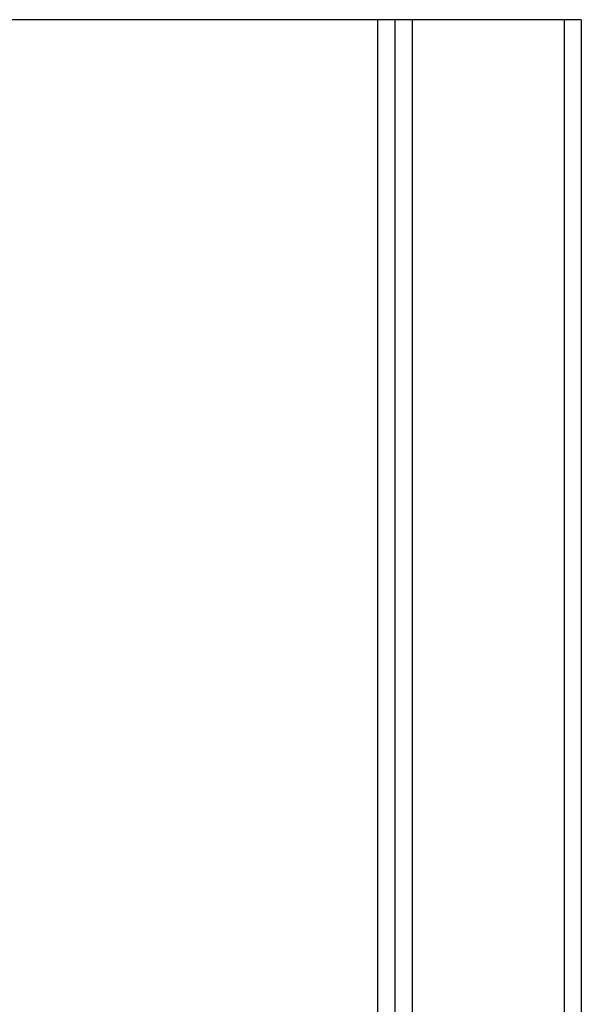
# Model space of a CAD drawing. Header units: millimetres. Extents: x 0 to 594, y 0 to 420.
# Tile 13 of 120: x 156 to 189, y 102 to 159. Entities that reach past the tile are written whole.
import ezdxf

# ---------------------------------------------------------------- set-up
doc = ezdxf.new("R2010")
doc.units = ezdxf.units.MM
doc.header["$LTSCALE"] = 32.67
doc.layers.add('3_ALL_AXES', color=7, linetype='CONTINUOUS')

msp = doc.modelspace()

# ---------------------------------------------------------------- linework, layer by layer
at = {"layer": '3_ALL_AXES', "color": 7, "linetype": 'CONTINUOUS'}
for p, q in [((188.52841, 158.59135), (154.68438, 158.59135)), ((177.72841, 158.59135), (177.72841, 58.59135)), ((188.52841, 158.59135), (188.52841, 58.59135))]:
    msp.add_line(p, q, dxfattribs=at)
at = {"layer": '3_ALL_AXES', "color": 9, "linetype": 'CONTINUOUS'}
for p, q in [((176.72841, 158.59135), (176.72841, 58.59135)), ((178.72841, 158.59135), (178.72841, 58.59135)), ((187.52841, 158.59135), (187.52841, 58.59135))]:
    msp.add_line(p, q, dxfattribs=at)

doc.saveas('drawing.dxf')
